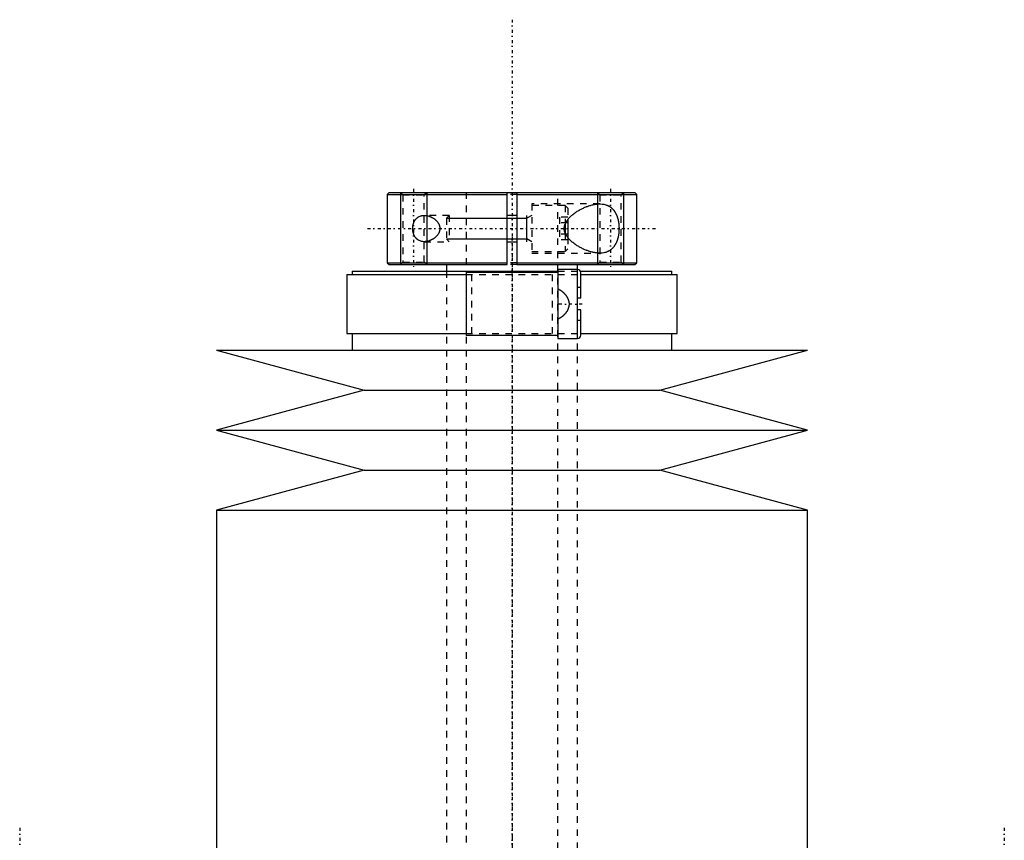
# Model space of a CAD drawing. Extents: x -90 to 90, y -137 to 442.
# Tile 10 of 10: x -75 to 75, y 317 to 442. Entities that reach past the tile are written whole.
import ezdxf

# ---------------------------------------------------------------- set-up
doc = ezdxf.new("R2010")
doc.units = 0
doc.linetypes.add('CENTER', pattern=[1.5, 0.45, -0.5, 0.05, -0.5])
doc.linetypes.add('DASHED', pattern=[2, 1, -1])
for name, color, linetype in [('AM_0', 7, 'CONTINUOUS'), ('AM_10', 7, 'CONTINUOUS'), ('AM_3', 7, 'DASHED'), ('AM_7', 7, 'CENTER')]:
    doc.layers.add(name, color=color, linetype=linetype)

msp = doc.modelspace()

# ---------------------------------------------------------------- linework, layer by layer
at = {"layer": 'AM_0', "color": 7, "linetype": 'CONTINUOUS'}
for p, q in [((-18.7, 415.5), (-19, 415.2)), ((-18.7, 415.5), (18.7, 415.5)), ((-0.75, 404.5), (-0.75, 415.5)), ((0.75, 415.5), (0.75, 404.5)), ((19, 415.2), (18.7, 415.5)), ((-19, 415.2), (-19, 404.8)), ((-19, 415.2), (-0.75, 415.2)), ((0.75, 415.2), (19, 415.2)), ((19, 404.8), (19, 415.2)), ((0.75, 412), (-0.75, 412)), ((8.5, 411.36), (8.5, 408.64)), ((8.1, 410.69), (8.1, 409.31)), ((-0.75, 408), (0.75, 408)), ((-24.35, 403.5), (-24.35, 403)), ((-24.35, 403.5), (7, 403.5)), ((-19, 404.8), (-18.7, 404.5)), ((-19, 404.8), (-0.75, 404.8)), ((-18.7, 404.5), (-0.75, 404.5)), ((-10, 404.5), (-10, 403.5)), ((0.75, 404.8), (19, 404.8)), ((0.75, 404.5), (18.7, 404.5)), ((10, 403.75), (7, 403.75)), ((7, 403.75), (7, 393.25)), ((10, 403.5), (10, 404.5)), ((10, 393.25), (10, 403.75)), ((10.43, 403.5), (24.35, 403.5)), ((18.7, 404.5), (19, 404.8)), ((24.35, 403), (24.35, 403.5)), ((-25.15, 403), (-25.15, 394)), ((-25.15, 403), (-7.01, 403)), ((-7, 403.3), (-7, 393.7)), ((7, 403.3), (-7, 403.3)), ((10.5, 399.4), (10.5, 403.25)), ((10.5, 403), (25.15, 403)), ((25.15, 394), (25.15, 403)), ((10.5, 399.4), (10, 399.4)), ((10.5, 397.6), (10, 397.6)), ((10.5, 393.75), (10.5, 397.6)), ((-25.15, 394), (-7.01, 394)), ((-24.35, 394), (-24.35, 391.5)), ((7, 393.7), (-7, 393.7)), ((7, 393.25), (10, 393.25)), ((10.5, 394), (25.15, 394)), ((24.35, 391.5), (24.35, 394)), ((-45, 391.5), (-22.5, 385.4)), ((-45, 391.5), (45, 391.5)), ((22.5, 385.4), (45, 391.5)), ((-22.5, 385.4), (-45, 379.3)), ((-22.5, 385.4), (22.5, 385.4)), ((45, 379.3), (22.5, 385.4)), ((-45, 379.3), (-22.5, 373.2)), ((-45, 379.3), (45, 379.3)), ((22.5, 373.2), (45, 379.3)), ((-22.5, 373.2), (-45, 367.1)), ((-22.5, 373.2), (22.5, 373.2)), ((45, 367.1), (22.5, 373.2)), ((-45, 367.1), (-45, 300)), ((-45, 367.1), (45, 367.1)), ((45, 300), (45, 367.1))]:
    msp.add_line(p, q, dxfattribs=at)
for points in [[(13.37, 406.25, 0), (13.32, 406.25, 0), (13.21, 406.25, 0), (13.11, 406.26, 0), (13.05, 406.26, 0), (13, 406.27, 0), (12.89, 406.28, 0), (12.77, 406.29, 0), (12.66, 406.31, 0), (12.55, 406.33, 0), (12.43, 406.35, 0), (12.38, 406.36, 0), (12.32, 406.38, 0), (12.2, 406.4, 0), (12.08, 406.43, 0), (11.96, 406.47, 0), (11.85, 406.5, 0), (11.73, 406.54, 0), (11.67, 406.56, 0), (11.61, 406.58, 0), (11.49, 406.63, 0), (11.37, 406.67, 0), (11.31, 406.69, 0), (11.24, 406.72, 0), (11.12, 406.77, 0), (11, 406.82, 0), (10.94, 406.85, 0), (10.88, 406.88, 0), (10.76, 406.93, 0), (10.65, 406.99, 0), (10.53, 407.05, 0), (10.41, 407.11, 0), (10.29, 407.18, 0), (10.23, 407.21, 0), (10.18, 407.25, 0), (10.06, 407.31, 0), (9.95, 407.38, 0), (9.84, 407.46, 0), (9.73, 407.53, 0), (9.62, 407.61, 0), (9.56, 407.64, 0), (9.51, 407.68, 0), (9.4, 407.76, 0), (9.29, 407.85, 0), (9.19, 407.94, 0), (9.08, 408.03, 0), (8.97, 408.12, 0), (8.92, 408.17, 0), (8.87, 408.22, 0), (8.77, 408.32, 0), (8.67, 408.43, 0), (8.58, 408.54, 0), (8.49, 408.65, 0), (8.41, 408.76, 0), (8.36, 408.82, 0), (8.33, 408.88, 0), (8.25, 409, 0), (8.19, 409.12, 0), (8.13, 409.25, 0), (8.1, 409.32, 0), (8.09, 409.35, 0), (8.08, 409.37, 0), (8.08, 409.38, 0), (8.07, 409.39, 0), (8.06, 409.41, 0), (8.06, 409.43, 0), (8.05, 409.45, 0), (8.04, 409.48, 0), (8.04, 409.5, 0), (8.03, 409.51, 0), (8.03, 409.52, 0), (8.02, 409.54, 0), (8.02, 409.57, 0), (8.02, 409.58, 0), (8.01, 409.59, 0), (8.01, 409.61, 0), (8, 409.63, 0), (8, 409.65, 0), (8, 409.66, 0), (7.99, 409.68, 0), (7.99, 409.7, 0), (7.99, 409.73, 0), (7.98, 409.75, 0), (7.98, 409.77, 0), (7.98, 409.78, 0), (7.98, 409.8, 0), (7.97, 409.82, 0), (7.97, 409.84, 0), (7.97, 409.87, 0), (7.97, 409.89, 0), (7.97, 409.92, 0), (7.97, 409.93, 0), (7.97, 409.94, 0), (7.97, 409.96, 0), (7.96, 409.99, 0), (7.96, 410, 0), (7.96, 410.01, 0), (7.97, 410.04, 0), (7.97, 410.06, 0), (7.97, 410.07, 0), (7.97, 410.08, 0), (7.97, 410.11, 0), (7.97, 410.13, 0), (7.97, 410.16, 0), (7.97, 410.18, 0), (7.98, 410.2, 0), (7.98, 410.22, 0), (7.98, 410.23, 0), (7.98, 410.25, 0), (7.99, 410.27, 0), (7.99, 410.3, 0), (7.99, 410.32, 0), (8, 410.34, 0), (8, 410.35, 0), (8, 410.37, 0), (8.01, 410.39, 0), (8.01, 410.41, 0), (8.02, 410.42, 0), (8.02, 410.43, 0), (8.02, 410.46, 0), (8.03, 410.48, 0), (8.03, 410.49, 0), (8.04, 410.5, 0), (8.04, 410.52, 0), (8.05, 410.55, 0), (8.06, 410.57, 0), (8.06, 410.59, 0), (8.07, 410.61, 0), (8.08, 410.62, 0), (8.08, 410.63, 0), (8.09, 410.65, 0), (8.1, 410.68, 0), (8.13, 410.75, 0), (8.19, 410.88, 0), (8.25, 411, 0), (8.33, 411.12, 0), (8.36, 411.18, 0), (8.41, 411.24, 0), (8.49, 411.35, 0), (8.58, 411.46, 0), (8.67, 411.57, 0), (8.77, 411.68, 0), (8.87, 411.78, 0), (8.92, 411.83, 0), (8.97, 411.88, 0), (9.08, 411.97, 0), (9.19, 412.06, 0), (9.29, 412.15, 0), (9.4, 412.24, 0), (9.51, 412.32, 0), (9.56, 412.36, 0), (9.62, 412.39, 0), (9.73, 412.47, 0), (9.84, 412.54, 0), (9.95, 412.62, 0), (10.06, 412.69, 0), (10.18, 412.75, 0), (10.23, 412.79, 0), (10.29, 412.82, 0), (10.41, 412.89, 0), (10.53, 412.95, 0), (10.65, 413.01, 0), (10.76, 413.07, 0), (10.88, 413.12, 0), (10.94, 413.15, 0), (11, 413.18, 0), (11.12, 413.23, 0), (11.24, 413.28, 0), (11.31, 413.31, 0), (11.37, 413.33, 0), (11.49, 413.37, 0), (11.61, 413.42, 0), (11.67, 413.44, 0), (11.73, 413.46, 0), (11.85, 413.5, 0), (11.96, 413.53, 0), (12.08, 413.57, 0), (12.2, 413.6, 0), (12.32, 413.62, 0), (12.38, 413.64, 0), (12.43, 413.65, 0), (12.55, 413.67, 0), (12.66, 413.69, 0), (12.77, 413.71, 0), (12.89, 413.72, 0), (13, 413.73, 0), (13.05, 413.74, 0), (13.11, 413.74, 0), (13.21, 413.75, 0), (13.32, 413.75, 0), (13.37, 413.75, 0)], [(13.37, 413.75, 0), (13.5, 413.75, 0), (13.76, 413.73, 0), (14.01, 413.69, 0), (14.14, 413.66, 0), (14.27, 413.63, 0), (14.41, 413.58, 0), (14.45, 413.57, 0), (14.49, 413.55, 0), (14.51, 413.54, 0), (14.53, 413.53, 0), (14.57, 413.52, 0), (14.61, 413.5, 0), (14.65, 413.48, 0), (14.69, 413.46, 0), (14.73, 413.44, 0), (14.74, 413.43, 0), (14.76, 413.42, 0), (14.8, 413.4, 0), (14.84, 413.38, 0), (14.88, 413.35, 0), (14.91, 413.33, 0), (14.95, 413.3, 0), (14.97, 413.29, 0), (14.98, 413.28, 0), (15.02, 413.25, 0), (15.06, 413.23, 0), (15.09, 413.2, 0), (15.12, 413.17, 0), (15.16, 413.14, 0), (15.17, 413.13, 0), (15.19, 413.11, 0), (15.22, 413.08, 0), (15.26, 413.05, 0), (15.29, 413.02, 0), (15.32, 412.99, 0), (15.35, 412.96, 0), (15.37, 412.94, 0), (15.38, 412.92, 0), (15.41, 412.89, 0), (15.44, 412.86, 0), (15.46, 412.84, 0), (15.47, 412.82, 0), (15.5, 412.78, 0), (15.53, 412.75, 0), (15.54, 412.73, 0), (15.56, 412.71, 0), (15.58, 412.67, 0), (15.61, 412.63, 0), (15.64, 412.59, 0), (15.66, 412.55, 0), (15.69, 412.51, 0), (15.7, 412.49, 0), (15.71, 412.47, 0), (15.74, 412.43, 0), (15.76, 412.39, 0), (15.79, 412.34, 0), (15.81, 412.3, 0), (15.83, 412.25, 0), (15.84, 412.23, 0), (15.86, 412.21, 0), (15.88, 412.16, 0), (15.9, 412.11, 0), (15.92, 412.06, 0), (15.94, 412.01, 0), (15.96, 411.96, 0), (15.97, 411.94, 0), (15.98, 411.91, 0), (16, 411.86, 0), (16.02, 411.81, 0), (16.04, 411.75, 0), (16.06, 411.7, 0), (16.07, 411.64, 0), (16.08, 411.62, 0), (16.09, 411.59, 0), (16.11, 411.53, 0), (16.12, 411.48, 0), (16.14, 411.42, 0), (16.15, 411.36, 0), (16.17, 411.3, 0), (16.17, 411.27, 0), (16.18, 411.24, 0), (16.19, 411.19, 0), (16.2, 411.13, 0), (16.21, 411.1, 0), (16.21, 411.07, 0), (16.22, 411.01, 0), (16.23, 410.95, 0), (16.24, 410.92, 0), (16.24, 410.89, 0), (16.25, 410.82, 0), (16.26, 410.76, 0), (16.27, 410.7, 0), (16.27, 410.64, 0), (16.28, 410.58, 0), (16.28, 410.55, 0), (16.29, 410.52, 0), (16.29, 410.46, 0), (16.3, 410.4, 0), (16.3, 410.33, 0), (16.3, 410.27, 0), (16.3, 410.21, 0), (16.3, 410.18, 0), (16.31, 410.15, 0), (16.31, 410.09, 0), (16.31, 410.03, 0), (16.31, 410, 0)], [(-15.12, 410, 0), (-15.12, 410.02, 0), (-15.12, 410.05, 0), (-15.12, 410.08, 0), (-15.12, 410.1, 0), (-15.12, 410.12, 0), (-15.12, 410.15, 0), (-15.12, 410.18, 0), (-15.12, 410.22, 0), (-15.11, 410.25, 0), (-15.11, 410.28, 0), (-15.11, 410.3, 0), (-15.11, 410.32, 0), (-15.1, 410.35, 0), (-15.1, 410.38, 0), (-15.09, 410.42, 0), (-15.09, 410.45, 0), (-15.08, 410.48, 0), (-15.08, 410.5, 0), (-15.07, 410.51, 0), (-15.07, 410.55, 0), (-15.06, 410.58, 0), (-15.06, 410.59, 0), (-15.05, 410.61, 0), (-15.04, 410.64, 0), (-15.03, 410.67, 0), (-15.03, 410.69, 0), (-15.03, 410.71, 0), (-15.02, 410.74, 0), (-15.01, 410.77, 0), (-15, 410.8, 0), (-14.99, 410.83, 0), (-14.98, 410.86, 0), (-14.97, 410.87, 0), (-14.96, 410.89, 0), (-14.95, 410.92, 0), (-14.94, 410.95, 0), (-14.93, 410.97, 0), (-14.92, 411, 0), (-14.9, 411.03, 0), (-14.9, 411.04, 0), (-14.89, 411.06, 0), (-14.88, 411.08, 0), (-14.86, 411.11, 0), (-14.85, 411.14, 0), (-14.83, 411.16, 0), (-14.82, 411.19, 0), (-14.81, 411.2, 0), (-14.81, 411.21, 0), (-14.79, 411.23, 0), (-14.78, 411.26, 0), (-14.76, 411.28, 0), (-14.74, 411.3, 0), (-14.73, 411.33, 0), (-14.72, 411.34, 0), (-14.71, 411.35, 0), (-14.7, 411.37, 0), (-14.68, 411.39, 0), (-14.66, 411.41, 0), (-14.65, 411.43, 0), (-14.63, 411.45, 0), (-14.62, 411.46, 0), (-14.61, 411.47, 0), (-14.6, 411.49, 0), (-14.58, 411.51, 0), (-14.57, 411.52, 0), (-14.56, 411.53, 0), (-14.54, 411.54, 0), (-14.52, 411.56, 0), (-14.51, 411.57, 0), (-14.5, 411.58, 0), (-14.49, 411.6, 0), (-14.47, 411.61, 0), (-14.45, 411.63, 0), (-14.43, 411.65, 0), (-14.41, 411.66, 0), (-14.4, 411.67, 0), (-14.39, 411.68, 0), (-14.37, 411.69, 0), (-14.35, 411.71, 0), (-14.33, 411.72, 0), (-14.3, 411.74, 0), (-14.28, 411.75, 0), (-14.27, 411.76, 0), (-14.26, 411.76, 0), (-14.24, 411.77, 0), (-14.22, 411.79, 0), (-14.14, 411.83, 0), (-14.01, 411.89, 0), (-13.87, 411.93, 0), (-13.8, 411.95, 0), (-13.73, 411.97, 0), (-13.58, 411.99, 0), (-13.44, 412, 0), (-13.37, 412, 0)], [(-13.37, 412, 0), (-13.34, 412, 0), (-13.29, 412, 0), (-13.24, 412, 0), (-13.21, 411.99, 0), (-13.19, 411.99, 0), (-13.13, 411.99, 0), (-13.08, 411.98, 0), (-13.03, 411.97, 0), (-12.97, 411.96, 0), (-12.92, 411.95, 0), (-12.89, 411.95, 0), (-12.86, 411.94, 0), (-12.8, 411.93, 0), (-12.75, 411.91, 0), (-12.69, 411.9, 0), (-12.64, 411.88, 0), (-12.58, 411.86, 0), (-12.55, 411.85, 0), (-12.53, 411.84, 0), (-12.47, 411.82, 0), (-12.41, 411.79, 0), (-12.39, 411.78, 0), (-12.36, 411.77, 0), (-12.3, 411.74, 0), (-12.25, 411.72, 0), (-12.22, 411.7, 0), (-12.19, 411.69, 0), (-12.14, 411.66, 0), (-12.09, 411.63, 0), (-12.03, 411.6, 0), (-11.98, 411.56, 0), (-11.93, 411.53, 0), (-11.9, 411.51, 0), (-11.88, 411.49, 0), (-11.83, 411.46, 0), (-11.78, 411.42, 0), (-11.73, 411.38, 0), (-11.68, 411.34, 0), (-11.63, 411.3, 0), (-11.61, 411.28, 0), (-11.59, 411.26, 0), (-11.54, 411.21, 0), (-11.5, 411.16, 0), (-11.45, 411.11, 0), (-11.41, 411.06, 0), (-11.37, 411.01, 0), (-11.34, 410.98, 0), (-11.32, 410.96, 0), (-11.28, 410.9, 0), (-11.25, 410.84, 0), (-11.21, 410.78, 0), (-11.17, 410.72, 0), (-11.14, 410.66, 0), (-11.13, 410.62, 0), (-11.11, 410.59, 0), (-11.09, 410.52, 0), (-11.06, 410.46, 0), (-11.04, 410.39, 0), (-11.02, 410.32, 0), (-11.01, 410.25, 0), (-11, 410.21, 0), (-11, 410.18, 0), (-10.99, 410.11, 0), (-10.99, 410.04, 0), (-10.99, 410, 0), (-10.99, 409.96, 0), (-10.99, 409.89, 0), (-11, 409.82, 0), (-11, 409.79, 0), (-11.01, 409.75, 0), (-11.02, 409.68, 0), (-11.04, 409.61, 0), (-11.06, 409.54, 0), (-11.09, 409.48, 0), (-11.11, 409.41, 0), (-11.13, 409.38, 0), (-11.14, 409.34, 0), (-11.17, 409.28, 0), (-11.21, 409.22, 0), (-11.25, 409.16, 0), (-11.28, 409.1, 0), (-11.32, 409.04, 0), (-11.34, 409.02, 0), (-11.37, 408.99, 0), (-11.41, 408.94, 0), (-11.45, 408.89, 0), (-11.5, 408.84, 0), (-11.54, 408.79, 0), (-11.59, 408.74, 0), (-11.61, 408.72, 0), (-11.63, 408.7, 0), (-11.68, 408.66, 0), (-11.73, 408.62, 0), (-11.78, 408.58, 0), (-11.83, 408.54, 0), (-11.88, 408.51, 0), (-11.9, 408.49, 0), (-11.93, 408.47, 0), (-11.98, 408.44, 0), (-12.03, 408.4, 0), (-12.09, 408.37, 0), (-12.14, 408.34, 0), (-12.19, 408.31, 0), (-12.22, 408.3, 0), (-12.25, 408.28, 0), (-12.3, 408.26, 0), (-12.36, 408.23, 0), (-12.39, 408.22, 0), (-12.41, 408.21, 0), (-12.47, 408.18, 0), (-12.53, 408.16, 0), (-12.55, 408.15, 0), (-12.58, 408.14, 0), (-12.64, 408.12, 0), (-12.69, 408.1, 0), (-12.75, 408.09, 0), (-12.8, 408.07, 0), (-12.86, 408.06, 0), (-12.89, 408.05, 0), (-12.92, 408.05, 0), (-12.97, 408.04, 0), (-13.03, 408.03, 0), (-13.08, 408.02, 0), (-13.13, 408.01, 0), (-13.19, 408.01, 0), (-13.21, 408.01, 0), (-13.24, 408, 0), (-13.29, 408, 0), (-13.34, 408, 0), (-13.37, 408, 0)], [(-13.37, 408, 0), (-13.44, 408, 0), (-13.58, 408.01, 0), (-13.73, 408.03, 0), (-13.8, 408.05, 0), (-13.87, 408.07, 0), (-14.01, 408.11, 0), (-14.14, 408.17, 0), (-14.22, 408.21, 0), (-14.24, 408.23, 0), (-14.26, 408.24, 0), (-14.27, 408.24, 0), (-14.28, 408.25, 0), (-14.3, 408.26, 0), (-14.33, 408.28, 0), (-14.35, 408.29, 0), (-14.37, 408.31, 0), (-14.39, 408.32, 0), (-14.4, 408.33, 0), (-14.41, 408.34, 0), (-14.43, 408.35, 0), (-14.45, 408.37, 0), (-14.47, 408.39, 0), (-14.49, 408.4, 0), (-14.5, 408.42, 0), (-14.51, 408.43, 0), (-14.52, 408.44, 0), (-14.54, 408.46, 0), (-14.56, 408.47, 0), (-14.57, 408.48, 0), (-14.58, 408.49, 0), (-14.6, 408.51, 0), (-14.61, 408.53, 0), (-14.62, 408.54, 0), (-14.63, 408.55, 0), (-14.65, 408.57, 0), (-14.66, 408.59, 0), (-14.68, 408.61, 0), (-14.7, 408.63, 0), (-14.71, 408.65, 0), (-14.72, 408.66, 0), (-14.73, 408.67, 0), (-14.74, 408.7, 0), (-14.76, 408.72, 0), (-14.78, 408.74, 0), (-14.79, 408.77, 0), (-14.81, 408.79, 0), (-14.81, 408.8, 0), (-14.82, 408.81, 0), (-14.83, 408.84, 0), (-14.85, 408.86, 0), (-14.86, 408.89, 0), (-14.88, 408.92, 0), (-14.89, 408.94, 0), (-14.9, 408.96, 0), (-14.9, 408.97, 0), (-14.92, 409, 0), (-14.93, 409.03, 0), (-14.94, 409.05, 0), (-14.95, 409.08, 0), (-14.96, 409.11, 0), (-14.97, 409.13, 0), (-14.98, 409.14, 0), (-14.99, 409.17, 0), (-15, 409.2, 0), (-15.01, 409.23, 0), (-15.02, 409.26, 0), (-15.03, 409.29, 0), (-15.03, 409.31, 0), (-15.03, 409.33, 0), (-15.04, 409.36, 0), (-15.05, 409.39, 0), (-15.06, 409.41, 0), (-15.06, 409.42, 0), (-15.07, 409.45, 0), (-15.07, 409.49, 0), (-15.08, 409.5, 0), (-15.08, 409.52, 0), (-15.09, 409.55, 0), (-15.09, 409.58, 0), (-15.1, 409.62, 0), (-15.1, 409.65, 0), (-15.11, 409.68, 0), (-15.11, 409.7, 0), (-15.11, 409.72, 0), (-15.11, 409.75, 0), (-15.12, 409.78, 0), (-15.12, 409.82, 0), (-15.12, 409.85, 0), (-15.12, 409.88, 0), (-15.12, 409.9, 0), (-15.12, 409.92, 0), (-15.12, 409.95, 0), (-15.12, 409.98, 0), (-15.12, 410, 0)], [(16.31, 410, 0), (16.31, 409.97, 0), (16.31, 409.91, 0), (16.31, 409.85, 0), (16.3, 409.82, 0), (16.3, 409.79, 0), (16.3, 409.73, 0), (16.3, 409.67, 0), (16.3, 409.6, 0), (16.29, 409.54, 0), (16.29, 409.48, 0), (16.28, 409.45, 0), (16.28, 409.42, 0), (16.27, 409.36, 0), (16.27, 409.3, 0), (16.26, 409.24, 0), (16.25, 409.18, 0), (16.24, 409.11, 0), (16.24, 409.08, 0), (16.23, 409.05, 0), (16.22, 408.99, 0), (16.21, 408.93, 0), (16.21, 408.9, 0), (16.2, 408.87, 0), (16.19, 408.81, 0), (16.18, 408.76, 0), (16.17, 408.73, 0), (16.17, 408.7, 0), (16.15, 408.64, 0), (16.14, 408.58, 0), (16.12, 408.52, 0), (16.11, 408.47, 0), (16.09, 408.41, 0), (16.08, 408.38, 0), (16.07, 408.36, 0), (16.06, 408.3, 0), (16.04, 408.25, 0), (16.02, 408.19, 0), (16, 408.14, 0), (15.98, 408.09, 0), (15.97, 408.06, 0), (15.96, 408.04, 0), (15.94, 407.99, 0), (15.92, 407.94, 0), (15.9, 407.89, 0), (15.88, 407.84, 0), (15.86, 407.79, 0), (15.84, 407.77, 0), (15.83, 407.75, 0), (15.81, 407.7, 0), (15.79, 407.66, 0), (15.76, 407.61, 0), (15.74, 407.57, 0), (15.71, 407.53, 0), (15.7, 407.51, 0), (15.69, 407.49, 0), (15.66, 407.45, 0), (15.64, 407.41, 0), (15.61, 407.37, 0), (15.58, 407.33, 0), (15.56, 407.29, 0), (15.54, 407.27, 0), (15.53, 407.25, 0), (15.5, 407.22, 0), (15.47, 407.18, 0), (15.46, 407.16, 0), (15.44, 407.14, 0), (15.41, 407.11, 0), (15.38, 407.08, 0), (15.37, 407.06, 0), (15.35, 407.04, 0), (15.32, 407.01, 0), (15.29, 406.98, 0), (15.26, 406.95, 0), (15.22, 406.92, 0), (15.19, 406.89, 0), (15.17, 406.87, 0), (15.16, 406.86, 0), (15.12, 406.83, 0), (15.09, 406.8, 0), (15.06, 406.77, 0), (15.02, 406.75, 0), (14.98, 406.72, 0), (14.97, 406.71, 0), (14.95, 406.7, 0), (14.91, 406.67, 0), (14.88, 406.65, 0), (14.84, 406.62, 0), (14.8, 406.6, 0), (14.76, 406.58, 0), (14.74, 406.57, 0), (14.73, 406.56, 0), (14.69, 406.54, 0), (14.65, 406.52, 0), (14.61, 406.5, 0), (14.57, 406.48, 0), (14.53, 406.47, 0), (14.51, 406.46, 0), (14.49, 406.45, 0), (14.45, 406.43, 0), (14.41, 406.42, 0), (14.27, 406.37, 0), (14.14, 406.34, 0), (14.01, 406.31, 0), (13.76, 406.27, 0), (13.5, 406.25, 0), (13.37, 406.25, 0)]]:
    msp.add_polyline3d(points, dxfattribs=at)
for centre, start, end in [((10, 403.25), 0, 90), ((10, 393.75), 270, 0)]:
    msp.add_arc(centre, 0.5, start, end, dxfattribs=at)
at = {"layer": 'AM_10', "color": 7, "linetype": 'CONTINUOUS'}
for p, q in [((-17, 415.5), (-17, 404.5)), ((-13, 415.5), (-13, 404.5)), ((13, 415.5), (13, 404.5)), ((17, 415.5), (17, 404.5)), ((-10, 411.57), (2.26, 411.57)), ((2.26, 408), (2.26, 412)), ((3, 412), (2.26, 411.57)), ((-10, 408.43), (2.26, 408.43)), ((3, 408), (2.26, 408.43))]:
    msp.add_line(p, q, dxfattribs=at)
at = {"layer": 'AM_3', "color": 6, "linetype": 'DASHED'}
for p, q in [((-17, 415.5), (-16.62, 415.12)), ((-13.38, 415.12), (-13, 415.5)), ((-7, 415.5), (-7, -110.5)), ((7, -110.5), (7, 415.5)), ((13, 415.5), (13.38, 415.12)), ((16.62, 415.12), (17, 415.5)), ((-16.62, 415.12), (-16.62, 404.88)), ((-16.62, 415.12), (-13.38, 415.12)), ((-13.38, 404.88), (-13.38, 415.12)), ((0.75, 415.2), (-0.75, 415.2)), ((13.38, 415.12), (13.38, 404.88)), ((13.38, 415.12), (16.62, 415.12)), ((16.62, 404.88), (16.62, 415.12)), ((13.37, 413.75), (3, 413.75)), ((3, 413.75), (3, 406.25)), ((8.1, 413.5), (3, 413.5)), ((8.5, 413.1), (8.1, 413.5)), ((8.1, 413.5), (8.1, 410.69)), ((8.5, 413.1), (8.5, 411.36)), ((-9.57, 412), (-13.37, 412)), ((-9.57, 412), (-10, 411.57)), ((-10, 411.57), (-10, 408.43)), ((-9.57, 412), (-9.57, 408)), ((7.25, 411.73), (7.25, 408.27)), ((8.5, 411.73), (7.25, 411.73)), ((8.5, 410.87), (7.25, 410.87)), ((-13.37, 408), (-9.57, 408)), ((-10, 408.43), (-9.57, 408)), ((8.5, 409.13), (7.25, 409.13)), ((8.5, 408.27), (7.25, 408.27)), ((8.1, 409.31), (8.1, 406.5)), ((8.5, 408.64), (8.5, 406.9)), ((3, 406.5), (8.1, 406.5)), ((8.1, 406.5), (8.5, 406.9)), ((3, 406.25), (13.37, 406.25)), ((-16.62, 404.88), (-17, 404.5)), ((-16.62, 404.88), (-13.38, 404.88)), ((-13, 404.5), (-13.38, 404.88)), ((-10, 403.5), (-10, -70.5)), ((0.75, 404.8), (-0.75, 404.8)), ((0.75, 404.5), (-0.75, 404.5)), ((7, 403.5), (10.43, 403.5)), ((10, -70.5), (10, 403.5)), ((13.38, 404.88), (13, 404.5)), ((13.38, 404.88), (16.62, 404.88)), ((17, 404.5), (16.62, 404.88)), ((-7.01, 403), (10.5, 403)), ((-6.1, 394), (-6.1, 403)), ((6.1, 403), (6.1, 394)), ((10.5, 401), (10, 401)), ((10.5, 396), (10, 396)), ((-7.01, 394), (10.5, 394))]:
    msp.add_line(p, q, dxfattribs=at)
msp.add_polyline3d([(7, 400.85, 0), (7.15, 400.76, 0), (7.31, 400.66, 0), (7.36, 400.62, 0), (7.41, 400.59, 0), (7.43, 400.57, 0), (7.45, 400.56, 0), (7.5, 400.52, 0), (7.54, 400.49, 0), (7.59, 400.46, 0), (7.63, 400.42, 0), (7.68, 400.38, 0), (7.7, 400.37, 0), (7.72, 400.35, 0), (7.76, 400.31, 0), (7.8, 400.27, 0), (7.82, 400.26, 0), (7.84, 400.24, 0), (7.88, 400.2, 0), (7.92, 400.16, 0), (7.94, 400.14, 0), (7.96, 400.12, 0), (8, 400.08, 0), (8.04, 400.04, 0), (8.07, 400, 0), (8.11, 399.96, 0), (8.14, 399.92, 0), (8.16, 399.9, 0), (8.18, 399.88, 0), (8.21, 399.83, 0), (8.24, 399.79, 0), (8.27, 399.75, 0), (8.3, 399.7, 0), (8.33, 399.66, 0), (8.35, 399.63, 0), (8.36, 399.61, 0), (8.39, 399.56, 0), (8.42, 399.51, 0), (8.45, 399.46, 0), (8.47, 399.41, 0), (8.5, 399.36, 0), (8.51, 399.33, 0), (8.52, 399.3, 0), (8.54, 399.25, 0), (8.57, 399.2, 0), (8.58, 399.14, 0), (8.6, 399.09, 0), (8.62, 399.03, 0), (8.63, 399, 0), (8.63, 398.98, 0), (8.65, 398.92, 0), (8.66, 398.86, 0), (8.67, 398.81, 0), (8.68, 398.75, 0), (8.68, 398.69, 0), (8.69, 398.67, 0), (8.69, 398.64, 0), (8.69, 398.58, 0), (8.69, 398.53, 0), (8.69, 398.5, 0), (8.69, 398.47, 0), (8.69, 398.42, 0), (8.69, 398.36, 0), (8.69, 398.33, 0), (8.68, 398.31, 0), (8.68, 398.25, 0), (8.67, 398.19, 0), (8.66, 398.14, 0), (8.65, 398.08, 0), (8.63, 398.02, 0), (8.63, 398, 0), (8.62, 397.97, 0), (8.6, 397.91, 0), (8.58, 397.86, 0), (8.57, 397.8, 0), (8.54, 397.75, 0), (8.52, 397.7, 0), (8.51, 397.67, 0), (8.5, 397.64, 0), (8.47, 397.59, 0), (8.45, 397.54, 0), (8.42, 397.49, 0), (8.39, 397.44, 0), (8.36, 397.39, 0), (8.35, 397.37, 0), (8.33, 397.34, 0), (8.3, 397.3, 0), (8.27, 397.25, 0), (8.24, 397.21, 0), (8.21, 397.17, 0), (8.18, 397.12, 0), (8.16, 397.1, 0), (8.14, 397.08, 0), (8.11, 397.04, 0), (8.07, 397, 0), (8.04, 396.96, 0), (8, 396.92, 0), (7.96, 396.88, 0), (7.94, 396.86, 0), (7.92, 396.84, 0), (7.88, 396.8, 0), (7.84, 396.76, 0), (7.82, 396.74, 0), (7.8, 396.73, 0), (7.76, 396.69, 0), (7.72, 396.65, 0), (7.7, 396.63, 0), (7.68, 396.62, 0), (7.63, 396.58, 0), (7.59, 396.54, 0), (7.54, 396.51, 0), (7.5, 396.48, 0), (7.45, 396.44, 0), (7.43, 396.43, 0), (7.41, 396.41, 0), (7.36, 396.38, 0), (7.31, 396.34, 0), (7.15, 396.24, 0), (7, 396.15, 0)], dxfattribs=at)
at = {"layer": 'AM_7', "color": 4, "linetype": 'CENTER'}
for p, q in [((0, 441.8), (0, -136.8)), ((-15, 416.05), (-15, 403.95)), ((15, 416.05), (15, 403.95)), ((-22, 410), (22, 410)), ((0, 408.68), (0, 294.82)), ((10.67, 398.5), (6.82, 398.5)), ((-75, 318.75), (-75, 291.25)), ((75, 318.75), (75, 291.25)), ((0, 317.3), (0, -16.93))]:
    msp.add_line(p, q, dxfattribs=at)

doc.saveas('drawing.dxf')
